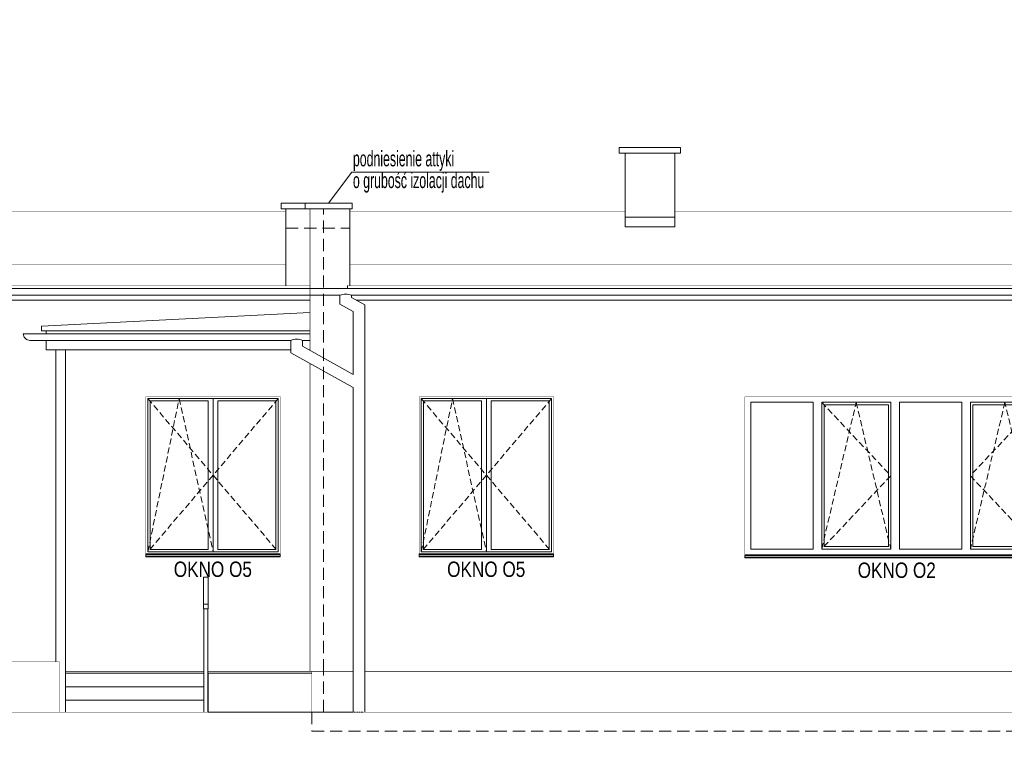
# Model space of a CAD drawing. Header units: millimetres. Extents: x 18880 to 99371, y -5529 to 27899.
# Tile 11 of 158: x 19855 to 20881, y 4159 to 4914. Entities that reach past the tile are written whole.
import ezdxf

# ---------------------------------------------------------------- set-up
doc = ezdxf.new("R2010")
doc.units = ezdxf.units.MM
doc.linetypes.add('DASHED', pattern=[19.049999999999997, 12.7, -6.35])
for name, color, linetype, lineweight in [('AA_HATCH', 252, 'Continuous', 0), ('AA_OPIS', 2, 'Continuous', 0), ('AA_WIDOK', 254, 'Continuous', 0), ('AP wymiary', 40, 'Continuous', 0)]:
    doc.layers.add(name, color=color, linetype=linetype, lineweight=lineweight)
doc.styles.add('1', font='ARIALN.TTF')
doc.styles.add('ARIAL', font='arial.ttf')
doc.styles.add('DIM07', font='romans.shx', dxfattribs={"width": 0.7})
doc.dimstyles.new('1_50', dxfattribs={"dimscale": 10, "dimtxt": 1.9, "dimasz": 0.005, "dimexe": 0, "dimexo": 0, "dimgap": 0.45, "dimtad": 1, "dimdec": 4, "dimrnd": 0.5, "dimdsep": 46, "dimtxsty": '1', "dimblk1": 'DIM01', "dimblk2": 'DIM01', "dimsah": 1, "dimcen": 2, "dimdle": 25, "dimse1": 1, "dimse2": 1, "dimclrd": 1, "dimclrt": 2, "dimadec": 0, "dimazin": 0, "dimtfac": 0.66665, "dimtdec": 4, "dimtix": 1, "dimtmove": 0, "dimatfit": 3, "dimldrblk": 'DIM01', "dimfxl": 0, "dimtolj": 1, "dimtzin": 0, "dimarcsym": 0})

# ---------------------------------------------------------------- blocks, each defined once
blk = doc.blocks.new('okno o1a')
at = {"layer": 'AA_OPIS', "linetype": 'DASHED', "ltscale": 0.5}
for points in [[(79.99999999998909, -6), (151.9999999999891, -82.50000000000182), (79.99999999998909, -159.0000000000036), (115.9999999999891, -6), (151.9999999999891, -159.0000000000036)], [(306.9999999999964, -6), (234.9999999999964, -82.50000000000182), (306.9999999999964, -159.0000000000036), (270.9999999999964, -6), (234.9999999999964, -159.0000000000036)]]:
    blk.add_lwpolyline(points, dxfattribs=at)
at = {"layer": 'AA_WIDOK', "color": 255, "const_width": 0.3}
for points in [[(0, -165.6288933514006), (0, 0)], [(0, 0), (312.9999999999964, 0)], [(312.9999999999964, 0), (312.9999999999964, -165.6288933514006)]]:
    blk.add_lwpolyline(points, dxfattribs=at)
at = {"layer": 'AA_WIDOK'}
for points in [[(6, -159.0000000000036), (6, -6)], [(6, -6), (70.99999999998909, -6)], [(70.99999999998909, -6), (70.99999999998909, -159.0000000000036)], [(79.99999999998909, -159.0000000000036), (79.99999999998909, -6)], [(79.99999999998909, -6), (151.9999999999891, -6)], [(82.49999999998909, -156.5), (82.49999999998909, -8.5)], [(82.49999999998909, -8.5), (149.4999999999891, -8.5)], [(149.4999999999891, -8.5), (149.4999999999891, -156.5)], [(151.9999999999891, -6), (151.9999999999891, -159.0000000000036)], [(160.9999999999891, -159.0000000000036), (160.9999999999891, -6)], [(160.9999999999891, -6), (226, -6)], [(226, -6), (226, -159.0000000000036)], [(234.9999999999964, -159.0000000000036), (234.9999999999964, -6)], [(234.9999999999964, -6), (306.9999999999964, -6)], [(237.4999999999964, -156.5), (237.4999999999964, -8.5)], [(237.4999999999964, -8.5), (304.4999999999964, -8.5)], [(304.4999999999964, -8.5), (304.4999999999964, -156.5)], [(306.9999999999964, -6), (306.9999999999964, -159.0000000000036)], [(70.99999999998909, -159.0000000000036), (6, -159.0000000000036)], [(151.9999999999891, -159.0000000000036), (79.99999999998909, -159.0000000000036)], [(149.4999999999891, -156.5), (82.49999999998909, -156.5)], [(226, -159.0000000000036), (160.9999999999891, -159.0000000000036)], [(306.9999999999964, -159.0000000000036), (234.9999999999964, -159.0000000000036)], [(304.4999999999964, -156.5), (237.4999999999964, -156.5)]]:
    blk.add_lwpolyline(points, dxfattribs=at)
at = {"layer": 'AA_WIDOK', "color": 4}
for points in [[(312.9999999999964, -165), (0, -165)], [(0, -165.6288933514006), (0, -165.7861166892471)], [(0, -165.7861166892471), (312.9999999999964, -165.7861166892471)], [(0, -167.5), (0, -165.7861166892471)], [(0, -167.5), (312.9999999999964, -167.5)], [(0, -168.0000000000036), (0, -167.5)], [(0, -168.0000000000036), (312.9999999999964, -168.0000000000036)], [(312.9999999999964, -165.7861166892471), (312.9999999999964, -165.6288933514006)], [(312.9999999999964, -167.5), (312.9999999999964, -165.7861166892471)], [(312.9999999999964, -168.0000000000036), (312.9999999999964, -167.5)]]:
    blk.add_lwpolyline(points, dxfattribs=at)
at = {"layer": 'AA_OPIS', "insert": (158.26502857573, -173.0591396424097), "char_height": 16, "width": 300, "attachment_point": 2, "style": 'ARIAL'}
blk.add_mtext('{\\W0.8;OKNO O2}', dxfattribs=at)
blk = doc.blocks.new('erbdb')
at = {"layer": 'AA_OPIS', "linetype": 'DASHED', "ltscale": 0.5}
for points in [[(-138.0000000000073, -2), (-70.00000000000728, -82), (-138.0000000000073, -162), (-105.3137765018, -2), (-70.00000000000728, -162)], [(-2.000000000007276, -2), (-70.00000000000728, -82), (-2.000000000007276, -162)]]:
    blk.add_lwpolyline(points, dxfattribs=at)
at = {"layer": 'AA_WIDOK', "color": 255, "const_width": 0.3}
for points in [[(-140, -164), (-140, 0)], [(-140, 0), (0, 0)], [(0, 0), (0, -164)]]:
    blk.add_lwpolyline(points, dxfattribs=at)
at = {"layer": 'AA_WIDOK'}
for points in [[(-138.0000000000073, -2), (-138.0000000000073, -162)], [(-2.000000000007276, -2), (-138.0000000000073, -2)], [(-135.5000000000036, -4.5), (-135.5000000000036, -159.5)], [(-75, -4.5), (-135.5000000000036, -4.5)], [(-75, -159.5), (-75, -4.5)], [(-70.00000000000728, -2.000000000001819), (-70.00000000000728, -4.5)], [(-70.00000000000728, -4.5), (-70.00000000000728, -159.5)], [(-65.00000000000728, -4.5), (-65.00000000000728, -159.5)], [(-4.500000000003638, -4.5), (-65.00000000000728, -4.5)], [(-4.500000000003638, -159.5), (-4.500000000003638, -4.5)], [(-2.000000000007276, -162), (-2.000000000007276, -2)], [(-138.0000000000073, -162), (-2.000000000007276, -162)], [(-135.5000000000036, -159.5), (-75, -159.5)], [(-70.00000000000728, -159.5), (-70.00000000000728, -162)], [(-65.00000000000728, -159.5), (-4.500000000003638, -159.5)]]:
    blk.add_lwpolyline(points, dxfattribs=at)
at = {"layer": 'AA_WIDOK', "color": 4}
for points in [[(-140, -164), (0, -164)], [(-140, -166.5), (-140, -164)], [(0, -166.5), (0, -164)], [(-140, -164.7861166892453), (-140, -164.6288933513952)], [(0, -164.7861166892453), (-140, -164.7861166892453)], [(0, -166.5), (-140, -166.5)], [(-140, -167), (-140, -166.5)], [(0, -167), (-140, -167)], [(0, -164.6288933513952), (0, -164.7861166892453)], [(0, -167), (0, -166.5)]]:
    blk.add_lwpolyline(points, dxfattribs=at)
at = {"layer": 'AA_OPIS', "insert": (-70.2349714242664, -172.0591396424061), "char_height": 16, "width": 300, "attachment_point": 2, "style": 'ARIAL'}
blk.add_mtext('{\\W0.8;OKNO O5}', dxfattribs=at)
blk = doc.blocks.new('DIM01')
at = {"color": 2}
blk.add_line((-106.066017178, -106.066017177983), (106.066017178, 106.066017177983), dxfattribs=at)
blk.add_line((0, -150), (0, 150))
blk = doc.blocks.new('*D761')
at = {"layer": 'AP wymiary', "color": 1, "lineweight": -2, "transparency": 16777216}
blk.add_line((19159.7910607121, 8134.384659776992), (20430.6910607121, 8134.384659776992), dxfattribs=at)
at = {"layer": 'Defpoints', "color": 0, "transparency": 16777216}
for p in [(20430.7410607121, 8257.887762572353), (20430.7410607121, 8134.384659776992), (19159.7410607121, 0)]:
    blk.add_point(p, dxfattribs=at)
at = {"layer": 'AP wymiary', "color": 1, "lineweight": -2, "transparency": 16777216, "xscale": 0.05, "yscale": 0.05, "zscale": 0.05, "rotation": 180}
blk.add_blockref('DIM01', (19159.7410607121, 8134.384659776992), dxfattribs=at)
at = {"layer": 'AP wymiary', "color": 1, "lineweight": -2, "transparency": 16777216, "xscale": 0.05, "yscale": 0.05, "zscale": 0.05}
blk.add_blockref('DIM01', (20430.7410607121, 8134.384659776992), dxfattribs=at)
at = {"layer": 'AP wymiary', "color": 2, "transparency": 16777216, "insert": (19795.2410607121, 8148.423541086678), "char_height": 19, "attachment_point": 5, "style": '1'}
blk.add_mtext('\\A1;1271', dxfattribs=at)

msp = doc.modelspace()

# ---------------------------------------------------------------- linework, layer by layer
at = {"layer": 'AA_OPIS'}
msp.add_lwpolyline([(20177.07638019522, 4722.884460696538), (20201.2354590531, 4755.347420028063), (20344.49021503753, 4755.347420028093)], dxfattribs=at)
at = {"layer": 'AA_WIDOK'}
msp.add_lwpolyline([(20480.06310388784, 4775.101852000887), (20480.06310388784, 4781.101852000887), (20544.06310388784, 4781.101852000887), (20544.06310388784, 4775.101852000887)], close=True, dxfattribs=at)
for points in [[(20486.06310388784, 4775.101852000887), (20486.06310388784, 4698.255044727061)], [(20538.06310388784, 4775.101852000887), (20538.06310388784, 4698.255044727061)], [(20132.57638019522, 4636.896451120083), (20132.57638019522, 4716.884460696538)], [(20199.06310388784, 4716.884460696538), (20199.06310388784, 4637.19644580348)], [(20538.06310388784, 4708.255044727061), (20486.06310388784, 4708.255044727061)], [(20538.06310388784, 4698.255044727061), (20486.06310388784, 4698.255044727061)], [(20196.57638019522, 4637.19644580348), (20196.57638019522, 4636.896445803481)], [(20196.57638019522, 4633.884460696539), (20196.57638019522, 4636.896445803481)], [(19499.90845174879, 4621.923373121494), (20157.57638019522, 4621.923373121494)], [(20205.78306802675, 4621.923373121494), (21757.57638019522, 4621.923373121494)], [(19882.57638019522, 4586.884460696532), (19882.57638019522, 4589.884460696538)], [(19882.57638019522, 4569.884460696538), (19882.57638019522, 4579.884460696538)], [(19882.57638019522, 4569.884460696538), (20137.71939793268, 4569.884460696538)], [(19892.57638019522, 4244.822075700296), (19892.57638019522, 4569.884460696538)], [(19902.57638019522, 4192.322075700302), (19902.57638019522, 4569.884460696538)], [(20157.04920875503, 4569.884460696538), (20157.57638019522, 4569.884460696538)], [(20051.57638019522, 4332.849655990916), (20046.57638019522, 4332.849655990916)], [(20046.57638019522, 4332.849655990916), (20046.57638019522, 4304.890971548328)], [(20051.57638019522, 4332.849655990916), (20051.57638019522, 4304.890971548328)], [(20046.57638019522, 4304.890971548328), (20046.57638019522, 4299.898767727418)], [(20051.57638019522, 4304.890971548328), (20046.57638019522, 4304.890971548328)], [(20051.57638019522, 4299.898767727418), (20051.57638019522, 4304.890971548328)], [(20046.57638019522, 4299.898767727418), (20051.57638019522, 4299.898767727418)], [(20047.07638019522, 4192.322075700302), (20047.07638019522, 4299.898767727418)], [(20051.07638019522, 4192.322075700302), (20051.07638019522, 4299.898767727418)], [(19902.57638019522, 4232.8220757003), (20047.07638019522, 4232.8220757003)], [(20051.07638019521, 4232.8220757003), (20051.57638019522, 4232.8220757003)], [(20159.57638019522, 4232.8220757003), (20051.57638019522, 4232.8220757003)], [(20051.57638019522, 4232.8220757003), (20051.57638019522, 4192.330452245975)], [(20051.07638019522, 4222.8220757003), (20051.57638019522, 4222.8220757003)], [(19902.57638019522, 4218.8220757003), (20047.07638019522, 4218.8220757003)], [(20051.07638019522, 4212.8220757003), (20051.57638019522, 4212.8220757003)], [(19902.57638019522, 4204.8220757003), (20047.07638019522, 4204.8220757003)], [(20051.57638019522, 4192.330452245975), (20171.57638019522, 4192.330452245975)], [(20051.57638019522, 4192.322075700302), (20051.57638019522, 4192.330452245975)], [(20171.57638019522, 4192.322075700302), (20171.57638019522, 4192.330452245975)], [(20202.69261278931, 4192.322075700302), (20171.57638019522, 4192.322075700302)], [(20202.6926127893, 4192.322075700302), (20202.70332883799, 4192.322075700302)], [(20202.88555459, 4192.322075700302), (20202.98618844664, 4192.322075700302)], [(20202.98618844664, 4192.322075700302), (20203.14911587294, 4192.322075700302)], [(20203.64951730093, 4192.322075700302), (20203.9954938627, 4192.322075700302)], [(20203.9954938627, 4192.322075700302), (20204.24915395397, 4192.322075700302)], [(20205.02822396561, 4192.322075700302), (20205.56687143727, 4192.322075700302)], [(20205.56687143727, 4192.322075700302), (20205.87264674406, 4192.322075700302)], [(20206.81177899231, 4192.322075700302), (20207.46109317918, 4192.322075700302)], [(20207.46109317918, 4192.322075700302), (20207.7724321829, 4192.322075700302)], [(20208.7286522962, 4192.322075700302), (20209.3897809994, 4192.322075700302)], [(20209.3897809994, 4192.322075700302), (20209.65928515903, 4192.322075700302)], [(20210.48701729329, 4192.322075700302), (20211.05930966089, 4192.322075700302)], [(20211.05930966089, 4192.322075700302), (20211.24594941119, 4192.322075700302)], [(20211.8191788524, 4192.322075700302), (20212.21550855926, 4192.322075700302)], [(20212.21550855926, 4192.322075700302), (20212.29086969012, 4192.322075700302)], [(20212.52232745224, 4192.322075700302), (20212.68235689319, 4192.322075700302)]]:
    msp.add_lwpolyline(points, dxfattribs=at)
at = {"layer": 'AA_WIDOK', "color": 4}
for points in [[(20127.57638019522, 4722.884460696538), (20152.57638019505, 4722.884460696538)], [(20127.57638019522, 4716.884460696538), (20127.57638019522, 4722.884460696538)], [(20152.57638019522, 4722.884460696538), (20201.57638019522, 4722.884460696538)], [(20152.57638019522, 4716.884460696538), (20152.57638019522, 4722.884460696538)], [(20201.57638019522, 4716.884460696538), (20201.57638019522, 4722.884460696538)], [(20127.57638019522, 4716.884460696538), (20132.57638019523, 4716.884460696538)], [(20152.57638019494, 4716.884460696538), (20132.57638019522, 4716.884460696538)], [(20152.57638019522, 4716.884460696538), (20201.57638019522, 4716.884460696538)], [(20171.57638019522, 4633.884460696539), (19438.57638019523, 4633.884460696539)], [(21782.57638019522, 4633.884460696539), (20171.57638019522, 4633.884460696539)], [(20171.57638019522, 4626.884460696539), (19499.90845174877, 4626.884460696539)], [(20171.57638019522, 4626.884460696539), (20188.9111140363, 4626.884460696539)], [(20188.85177533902, 4626.884460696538), (20188.85177533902, 4617.719473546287), (20202.6926127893, 4610.163622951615), (20202.6926127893, 4599.86160078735)], [(20200.84151944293, 4626.901327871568), (20200.84151944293, 4624.621013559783), (20214.68235689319, 4617.065162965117), (20214.68235689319, 4192.322075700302)], [(20200.84151944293, 4626.884460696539), (21782.57638019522, 4626.884460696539)], [(20157.57638019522, 4608.884460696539), (19877.57638019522, 4594.884460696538)], [(20149.68770993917, 4579.884460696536), (20149.68770993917, 4573.996788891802), (20202.6926127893, 4544.386846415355), (20202.6926127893, 4599.86160078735)], [(19877.57638019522, 4594.884460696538), (19877.57638019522, 4589.884460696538)], [(19877.57638019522, 4589.884460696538), (19882.57638019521, 4589.884460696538)], [(19882.57638019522, 4589.884460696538), (20157.57638019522, 4589.884460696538)], [(19858.57638019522, 4586.884460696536), (19859.51420236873, 4583.384460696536)], [(20157.57638019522, 4586.884460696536), (19858.57638019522, 4586.884460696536)], [(19859.51420236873, 4583.384460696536), (19862.07638019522, 4580.822282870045)], [(19862.07638019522, 4580.822282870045), (19865.57638019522, 4579.884460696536)], [(19865.57638019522, 4579.884460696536), (20137.71939793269, 4579.884460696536)], [(20137.71939793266, 4579.884460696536), (20137.71939793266, 4566.945786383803)], [(20157.57638019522, 4579.884460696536), (20149.68770993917, 4579.884460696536)], [(20137.71939793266, 4566.945786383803), (20202.70332883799, 4530.644041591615)], [(20202.6926127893, 4530.650085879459), (20202.6926127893, 4192.322075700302)], [(20202.70332883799, 4523.582715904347), (20202.70332883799, 4192.322075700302)]]:
    msp.add_lwpolyline(points, dxfattribs=at)
at = {"layer": 'AA_WIDOK', "color": 9, "const_width": 0.3}
for points in [[(20132.57638019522, 4714.396445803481), (19746.57638019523, 4714.396445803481)], [(20486.06310388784, 4714.396445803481), (20199.06310388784, 4714.396445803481)], [(21186.06310388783, 4714.396445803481), (20538.06310388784, 4714.396445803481)], [(19438.57638019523, 4658.896445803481), (20132.57638019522, 4658.896445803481)], [(20199.06310388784, 4658.896445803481), (21757.57638019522, 4658.896445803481)], [(19438.57638019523, 4636.896445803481), (20157.57638019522, 4636.896445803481)], [(20196.57638019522, 4636.896445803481), (21757.57638019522, 4636.896445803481)]]:
    msp.add_lwpolyline(points, dxfattribs=at)
at = {"layer": 'AA_WIDOK', "const_width": 0.5}
for points in [[(20157.57638019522, 4569.589968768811), (20157.57638019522, 4716.884460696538)], [(20157.57638019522, 4234.8220757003), (20157.57638019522, 4555.853150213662)], [(19846.57638019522, 4244.8220757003), (19896.57638019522, 4244.8220757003)], [(19896.57638019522, 4192.322075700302), (19896.57638019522, 4244.8220757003)], [(20047.07638019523, 4234.822075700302), (19902.57638019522, 4234.822075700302)], [(20171.57638019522, 4234.822075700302), (20051.07638019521, 4234.822075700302)], [(20157.57638019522, 4234.822075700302), (20202.69261278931, 4234.822075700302)], [(20159.57638019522, 4192.322075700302), (20159.57638019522, 4234.822075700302)], [(20214.68235689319, 4234.822075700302), (21796.57638019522, 4234.822075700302)]]:
    msp.add_lwpolyline(points, dxfattribs=at)
at = {"layer": 'AA_WIDOK', "color": 8, "linetype": 'DASHED'}
for points in [[(20171.57638019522, 4234.8220757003), (20171.57638019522, 4716.884460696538)], [(20132.57638019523, 4696.884460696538), (20199.06310388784, 4696.884460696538)], [(20171.57638019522, 4192.322075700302), (20171.57638019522, 4234.822075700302)], [(20159.57638019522, 4192.322075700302), (20159.57638019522, 4172.322075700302), (21784.57638019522, 4172.322075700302), (21784.57638019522, 4192.322075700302)]]:
    msp.add_lwpolyline(points, dxfattribs=at)
at = {"layer": 'AA_WIDOK', "color": 4}
for points in [[(20200.91111403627, 4626.884460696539, 0.226230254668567), (20188.9111140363, 4626.884460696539, -1)], [(20149.71939793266, 4579.884460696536, 0.226230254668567), (20137.71939793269, 4579.884460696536, -1)]]:
    msp.add_lwpolyline(points, format="xyb", dxfattribs=at)
at = {"layer": 'AA_WIDOK', "color": 3, "const_width": 0.5}
msp.add_lwpolyline([(19846.57638019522, 4192.322075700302), (25379.31535762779, 4192.322075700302)], dxfattribs=at)

# ---------------------------------------------------------------- block references
at = {"layer": 'AA_HATCH'}
for name, p in [('erbdb', (20126.57638019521, 4521.322075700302)), ('erbdb', (20411.57638019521, 4521.322075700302)), ('okno o1a', (20611.07638019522, 4521.322075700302))]:
    msp.add_blockref(name, p, dxfattribs=at)

# ---------------------------------------------------------------- texts
at = {"layer": 'AA_OPIS', "insert": (20202.39871828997, 4733.884596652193), "char_height": 16, "width": 151.2593730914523, "attachment_point": 7, "line_spacing_factor": 0.85, "style": 'DIM07'}
msp.add_mtext('{\\fArial Narrow|b0|i0|c238|p34;podniesienie attyki\\Po grubość izolacji dachu}', dxfattribs=at)

# ---------------------------------------------------------------- dimensions: what is measured, and where the dimension line sits
at = {"layer": 'AP wymiary'}
dim = msp.add_linear_dim(base=(20430.7410607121, 8134.384659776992), p1=(19159.7410607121, 0), p2=(20430.7410607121, 8257.887762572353), dimstyle='1_50', dxfattribs=at)
dim.commit()
dim.dimension.update_dxf_attribs({"geometry": '*D761', "text_midpoint": (19795.2410607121, 8148.423541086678)})

doc.saveas('drawing.dxf')
